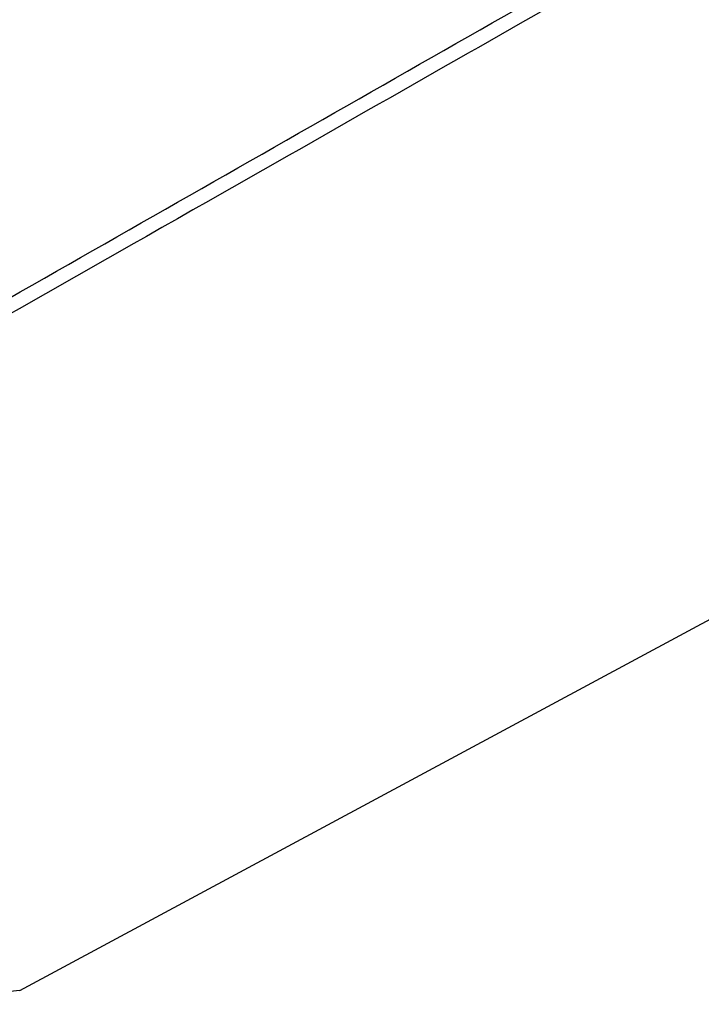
# Model space of a CAD drawing. Header units: millimetres. Extents: x 15458 to 16410, y 10212 to 11278.
# Tile 135 of 139: x 16315 to 16338, y 10954 to 10988. Entities that reach past the tile are written whole.
import ezdxf

# ---------------------------------------------------------------- set-up
doc = ezdxf.new("R2010")
doc.units = ezdxf.units.MM

msp = doc.modelspace()

# ---------------------------------------------------------------- linework, layer by layer
at = {"color": 7, "linetype": 'Continuous', "lineweight": 25}
for q in [(16360.984, 10979.203), (16310.532, 10953.94)]:
    msp.add_line((16314.894, 10954.422), q, dxfattribs=at)
msp.add_open_spline([(16303.69, 10985.603), (16322.788, 10996.032), (16341.886, 11006.452), (16360.984, 11016.858)], degree=3, dxfattribs=at)
for points, knots in [([(16360.78, 11016.605), (16355.022, 11013.466), (16349.264, 11010.326), (16343.506, 11007.184), (16339.79, 11005.157), (16336.074, 11003.129), (16332.358, 11001.101), (16328.025, 10998.736), (16323.691, 10996.371), (16319.358, 10994.005), (16314.115, 10991.142), (16308.872, 10988.278), (16303.629, 10985.414)], [0.00049138, 0.00049138, 0.00049138, 0.00049138, 0.02451992, 0.02451992, 0.02451992, 0.04002634, 0.04002634, 0.04002634, 0.05810756, 0.05810756, 0.05810756, 0.07998385, 0.07998385, 0.07998385, 0.07998385]), ([(16307.375, 10974.292), (16316.305, 10979.38), (16325.236, 10984.47), (16334.166, 10989.564), (16338.478, 10992.023), (16342.79, 10994.483), (16347.103, 10996.944), (16351.662, 10999.546), (16356.221, 11002.149), (16360.78, 11004.753)], [0, 0, 0, 0, 0.03726266, 0.03726266, 0.03726266, 0.05525761, 0.05525761, 0.05525761, 0.07428298, 0.07428298, 0.07428298, 0.07428298]), ([(16360.984, 11004.265), (16357.025, 11002.008), (16353.066, 10999.752), (16349.108, 10997.496), (16340.954, 10992.85), (16332.801, 10988.207), (16324.648, 10983.565), (16318.918, 10980.303), (16313.188, 10977.042), (16307.458, 10973.782)], [0.00049138, 0.00049138, 0.00049138, 0.00049138, 0.01700244, 0.01700244, 0.01700244, 0.05100731, 0.05100731, 0.05100731, 0.07490604, 0.07490604, 0.07490604, 0.07490604])]:
    msp.add_open_spline(points, degree=3, knots=knots, dxfattribs=at)

doc.saveas('drawing.dxf')
